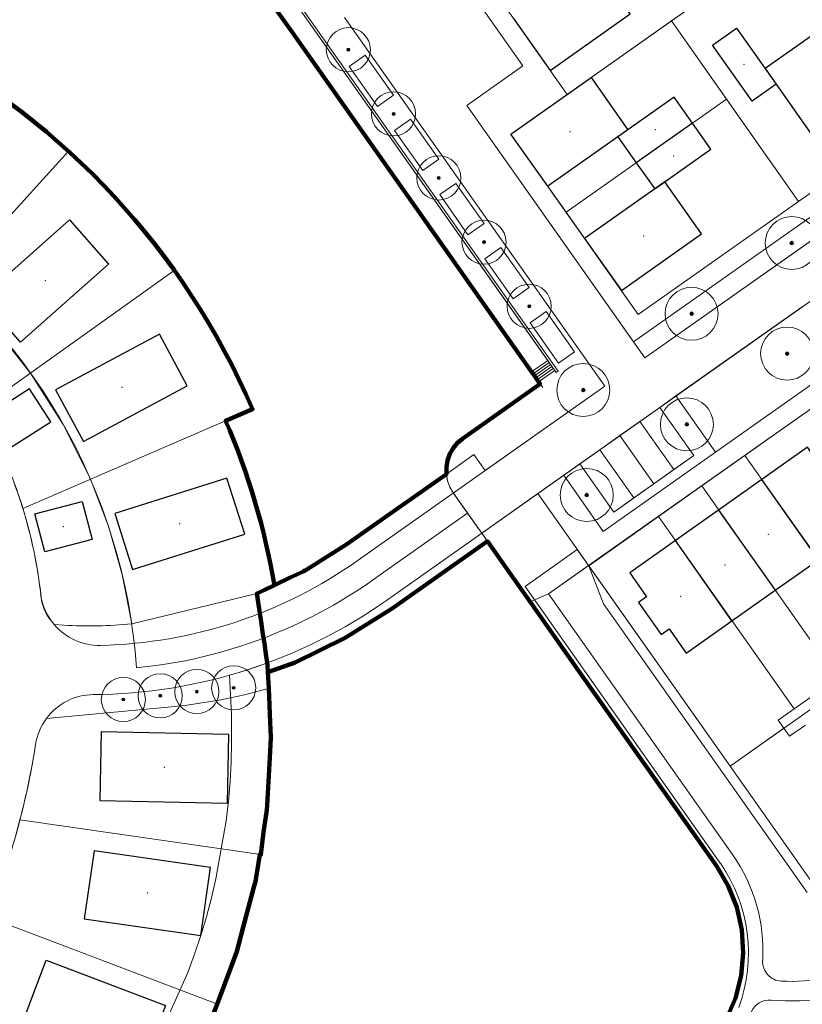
# Model space of a CAD drawing. Extents: x 168554 to 174410, y 515675 to 521218.
# Tile 100 of 110: x 172202 to 172282, y 519019 to 519119. Entities that reach past the tile are written whole.
import ezdxf

# ---------------------------------------------------------------- set-up
doc = ezdxf.new("R2010")
doc.units = 0
doc.header["$MEASUREMENT"] = 0
doc.linetypes.add('VW-1-1_STREEP', pattern=[2, 1, -1])
for name, color, linetype, lineweight in [('Algemeen - 1411 Basislijnen deelgebieden', 5, 'Continuous', 90), ('Deelgebied 3.1 - 1070 Ondergrond ontwerp', 7, 'Continuous', 9), ('Deelgebied 3.1 - 1070 Ondergrond ontwerp bomen', 7, 'Continuous', 9), ('Deelgebied 3.1 - 1071 Ondergrond bijgebouwen', 7, 'Continuous', 30), ('Deelgebied 3.1 - 1071 Ondergrond panden', 7, 'Continuous', 30), ('Deelgebied 3.1 - bijgebouwen', 253, 'Continuous', 9), ('Deelgebied 3.1 - grondgebonden woningen', 253, 'Continuous', 9), ('Deelgebied 3.2 - 1070 Ondergrond ontwerp', 7, 'Continuous', 9), ('Deelgebied 3.2 - 1070 Ondergrond ontwerp bomen', 7, 'Continuous', 9), ('Deelgebied 3.2 - 1071 Ondergrond bijgebouwen', 7, 'Continuous', 30), ('Deelgebied 3.2 - 1071 Ondergrond panden', 7, 'Continuous', 30), ('Deelgebied 3.2 - bijgebouwen', 253, 'Continuous', 9), ('Deelgebied 3.2 - grondgebonden woningen', 253, 'Continuous', 9)]:
    doc.layers.add(name, color=color, linetype=linetype, lineweight=lineweight)

msp = doc.modelspace()

# ---------------------------------------------------------------- hatches: boundary and pattern name
at = {"layer": 'Deelgebied 3.1 - 1070 Ondergrond ontwerp bomen', "ltscale": 0.1}
h = msp.add_hatch(color=256, dxfattribs=at)
edge = h.paths.add_edge_path()
edge.add_arc((172224.14, 519050.95), 0.15, 0, 360)
h = msp.add_hatch(color=256, dxfattribs=at)
edge = h.paths.add_edge_path()
edge.add_arc((172212.89, 519049.76), 0.15, 0, 360)
h = msp.add_hatch(color=256, dxfattribs=at)
edge = h.paths.add_edge_path()
edge.add_arc((172216.65, 519050.14), 0.15, 0, 360)
h = msp.add_hatch(color=256, dxfattribs=at)
edge = h.paths.add_edge_path()
edge.add_arc((172220.38, 519050.57), 0.15, 0, 360)
at = {"layer": 'Deelgebied 3.2 - 1070 Ondergrond ontwerp bomen', "ltscale": 0.1}
h = msp.add_hatch(color=256, dxfattribs=at)
edge = h.paths.add_edge_path()
edge.add_arc((172235.83, 519115.98), 0.15, 0, 360)
h = msp.add_hatch(color=256, dxfattribs=at)
edge = h.paths.add_edge_path()
edge.add_arc((172240.44, 519109.44), 0.15, 0, 360)
h = msp.add_hatch(color=256, dxfattribs=at)
edge = h.paths.add_edge_path()
edge.add_arc((172245.05, 519102.91), 0.15, 0, 360)
h = msp.add_hatch(color=256, dxfattribs=at)
edge = h.paths.add_edge_path()
edge.add_arc((172249.66, 519096.37), 0.15, 0, 360)
h = msp.add_hatch(color=256, dxfattribs=at)
edge = h.paths.add_edge_path()
edge.add_arc((172281.03, 519096.28), 0.18, 0, 360)
h = msp.add_hatch(color=256, dxfattribs=at)
edge = h.paths.add_edge_path()
edge.add_arc((172254.27, 519089.83), 0.15, 0, 360)
h = msp.add_hatch(color=256, dxfattribs=at)
edge = h.paths.add_edge_path()
edge.add_arc((172270.82, 519089.07), 0.18, 0, 360)
h = msp.add_hatch(color=256, dxfattribs=at)
edge = h.paths.add_edge_path()
edge.add_arc((172280.56, 519085.01), 0.18, 0, 360)
h = msp.add_hatch(color=256, dxfattribs=at)
edge = h.paths.add_edge_path()
edge.add_arc((172259.78, 519081.3), 0.18, 0, 360)
h = msp.add_hatch(color=256, dxfattribs=at)
edge = h.paths.add_edge_path()
edge.add_arc((172270.34, 519077.8), 0.18, 0, 360)
h = msp.add_hatch(color=256, dxfattribs=at)
edge = h.paths.add_edge_path()
edge.add_arc((172260.13, 519070.6), 0.18, 0, 360)

# ---------------------------------------------------------------- linework, layer by layer
at = {"layer": 'Algemeen - 1411 Basislijnen deelgebieden'}
msp.add_lwpolyline([(172228.3, 519061.4, 0.05964), (172223.31, 519078.17), (172226.06, 519079.36, 0.347252), (172142.33, 519124.46)], format="xyb", dxfattribs=at)
for points in [[(172228.3, 519061.4), (172229.91, 519062.19), (172231.24, 519062.82), (172231.4, 519062.92), (172231.6, 519063.01), (172235.68, 519065.58), (172239.67, 519068.4), (172245.82, 519072.74), (172245.82, 519073.44), (172245.94, 519074.12), (172246.17, 519074.78), (172246.52, 519075.38), (172246.97, 519075.92), (172247.5, 519076.37), (172255.13, 519081.75), (172255.38, 519081.93), (172255.23, 519082.13), (172255.09, 519082.34), (172254.94, 519082.54), (172254.8, 519082.75), (172254.66, 519082.95), (172254.51, 519083.15), (172245.63, 519095.74), (172230.02, 519117.87), (172228.14, 519120.53)], [(172274.36, 519017.16), (172275.29, 519019.32), (172275.87, 519021.6), (172276.09, 519023.95), (172275.94, 519026.29), (172275.42, 519028.59), (172274.55, 519030.78), (172273.35, 519032.8), (172259.58, 519052.31), (172254.37, 519059.7), (172252.97, 519061.67), (172252.22, 519062.74), (172250, 519065.89), (172240.29, 519059.05), (172235.49, 519056.03), (172230.39, 519053.53), (172227.63, 519052.53)], [(172227.63, 519052.53), (172227.6, 519053.25), (172227.6, 519053.27), (172227.56, 519053.54), (172227.43, 519054.38), (172227.3, 519055.23), (172227.18, 519056.07), (172227.16, 519056.21), (172227.05, 519056.9), (172226.93, 519057.72), (172226.81, 519058.54), (172226.81, 519058.56), (172226.5, 519060.58), (172226.86, 519060.75), (172227.26, 519060.89), (172228.3, 519061.4)], [(172227.63, 519052.53), (172227.71, 519050.89), (172227.87, 519047.45), (172227.93, 519045.97), (172227.94, 519045.83), (172227.79, 519043.22), (172227.55, 519039), (172227.53, 519038.51), (172227.17, 519036.25), (172226.92, 519033.96), (172226.8, 519033.97), (172226.36, 519031.21), (172226.21, 519030.64), (172225.12, 519026.55), (172224.46, 519024.07), (172223.87, 519022.51), (172222.44, 519018.72), (172221.84, 519017.16)]]:
    msp.add_lwpolyline(points, dxfattribs=at)
at = {"layer": 'Deelgebied 3.1 - 1070 Ondergrond ontwerp'}
for p, q in [((172207.3, 519105.63), (172190.47, 519087.15)), ((172190.47, 519087.15), (172207.3, 519105.63)), ((172218.08, 519093.49), (172197.73, 519078.96)), ((172197.73, 519078.96), (172218.08, 519093.49)), ((172203.43, 519083.03), (172199.55, 519087.89)), ((172199.55, 519087.89), (172203.43, 519083.03)), ((172206.77, 519077.79), (172203.43, 519083.03)), ((172203.43, 519083.03), (172206.77, 519077.79)), ((172202.65, 519069.23), (172226.06, 519079.36)), ((172223.31, 519078.17), (172226.06, 519079.36)), ((172223.31, 519078.17), (172202.65, 519069.23)), ((172209.54, 519072.22), (172206.77, 519077.79)), ((172206.77, 519077.79), (172209.54, 519072.22)), ((172211.37, 519067.43), (172209.54, 519072.22)), ((172209.54, 519072.22), (172211.37, 519067.43)), ((172212.77, 519062.5), (172211.37, 519067.43)), ((172211.37, 519067.43), (172212.77, 519062.5)), ((172228.31, 519061.35), (172232.09, 519063.3)), ((172231.82, 519063.16), (172230.25, 519062.35)), ((172231.4, 519062.92), (172231.6, 519063.01)), ((172232.09, 519063.3), (172231.82, 519063.16)), ((172213.74, 519057.46), (172212.77, 519062.5)), ((172212.77, 519062.5), (172213.74, 519057.46)), ((172228.3, 519061.4), (172229.91, 519062.19)), ((172229.91, 519062.19), (172228.3, 519061.4)), ((172229.91, 519062.19), (172231.24, 519062.82)), ((172230.25, 519062.35), (172229.91, 519062.19)), ((172231.24, 519062.82), (172231.4, 519062.92)), ((172226.5, 519060.58), (172228.31, 519061.35)), ((172227.26, 519060.89), (172228.3, 519061.4)), ((172227.45, 519060.98), (172227.27, 519060.91)), ((172228.3, 519061.4), (172227.45, 519060.98)), ((172226.5, 519060.58), (172213.74, 519057.46)), ((172213.74, 519057.46), (172226.5, 519060.58)), ((172213.74, 519057.46), (172226.5, 519060.58)), ((172213.74, 519057.46), (172226.5, 519060.58)), ((172227.09, 519060.83), (172226.5, 519060.58)), ((172226.5, 519060.58), (172226.86, 519060.75)), ((172226.81, 519058.56), (172226.5, 519060.58)), ((172226.5, 519060.58), (172226.81, 519058.56)), ((172226.88, 519058.57), (172226.5, 519060.58)), ((172226.86, 519060.75), (172227.26, 519060.89)), ((172227.27, 519060.91), (172227.09, 519060.83)), ((172227.18, 519056.07), (172226.81, 519058.56)), ((172226.81, 519058.56), (172226.81, 519058.54)), ((172226.81, 519058.54), (172226.93, 519057.72)), ((172227.57, 519053.49), (172226.88, 519058.57)), ((172205.85, 519057.39), (172206.82, 519057.34)), ((172205.85, 519057.39), (172206.82, 519057.34)), ((172226.93, 519057.72), (172227.05, 519056.9)), ((172227.05, 519056.9), (172227.16, 519056.21)), ((172227.16, 519056.21), (172227.18, 519056.07)), ((172227.56, 519053.54), (172227.18, 519056.07)), ((172227.18, 519056.07), (172227.3, 519055.23)), ((172227.23, 519056.03), (172227.57, 519053.49)), ((172227.3, 519055.23), (172227.43, 519054.38)), ((172227.43, 519054.38), (172227.56, 519053.54)), ((172232.07, 519054.28), (172227.67, 519052.46)), ((172227.6, 519053.27), (172227.56, 519053.54)), ((172227.56, 519053.54), (172227.6, 519053.27)), ((172227.57, 519053.49), (172227.67, 519052.46)), ((172227.67, 519052.46), (172227.57, 519053.49)), ((172227.67, 519052.46), (172227.57, 519053.49)), ((172227.63, 519052.53), (172227.6, 519053.27)), ((172227.6, 519053.27), (172227.6, 519053.25)), ((172227.6, 519053.25), (172227.63, 519052.53)), ((172230.39, 519053.53), (172227.63, 519052.53)), ((172227.63, 519052.53), (172230.39, 519053.53)), ((172223.71, 519052.24), (172223.93, 519048.22)), ((172227.71, 519050.89), (172227.63, 519052.53)), ((172227.63, 519052.53), (172227.71, 519050.89)), ((172227.67, 519052.46), (172227.79, 519050.91)), ((172227.79, 519050.91), (172227.67, 519052.46)), ((172227.87, 519047.45), (172227.71, 519050.89)), ((172227.71, 519050.89), (172227.87, 519047.45)), ((172227.79, 519050.91), (172227.89, 519048.79)), ((172227.89, 519048.79), (172227.79, 519050.91)), ((172217.43, 519048.98), (172205.05, 519047.83)), ((172217.43, 519048.98), (172205.05, 519047.83)), ((172223.93, 519048.22), (172223.93, 519045.38)), ((172227.89, 519048.79), (172227.92, 519048.06)), ((172227.92, 519048.06), (172227.89, 519048.79)), ((172227.92, 519048.06), (172227.93, 519047.45)), ((172227.93, 519047.45), (172227.92, 519048.06)), ((172227.94, 519045.89), (172227.87, 519047.45)), ((172227.87, 519047.45), (172227.93, 519045.97)), ((172227.93, 519047.45), (172227.94, 519045.58)), ((172227.94, 519045.58), (172227.93, 519047.45)), ((172227.93, 519045.97), (172227.94, 519045.83)), ((172223.93, 519045.38), (172223.88, 519043.38)), ((172227.79, 519043.22), (172227.94, 519045.89)), ((172227.94, 519045.83), (172227.79, 519043.22)), ((172227.94, 519045.58), (172227.9, 519043.94)), ((172227.9, 519043.94), (172227.94, 519045.58)), ((172227.9, 519043.94), (172227.88, 519043.25)), ((172227.88, 519043.42), (172227.9, 519043.94)), ((172223.88, 519043.38), (172223.77, 519041.39)), ((172227.55, 519039), (172227.79, 519043.22)), ((172227.79, 519043.22), (172227.55, 519039)), ((172227.88, 519043.25), (172227.58, 519038.99)), ((172227.58, 519038.99), (172227.88, 519043.22)), ((172227.88, 519043.22), (172227.88, 519043.42)), ((172223.77, 519041.39), (172223.6, 519039.39)), ((172223.6, 519039.39), (172223.37, 519037.41)), ((172227.58, 519038.99), (172227.46, 519037.89)), ((172227.46, 519037.89), (172227.58, 519038.99)), ((172227.53, 519038.51), (172227.55, 519039)), ((172227.55, 519039), (172227.53, 519038.51)), ((172227.17, 519036.25), (172227.53, 519038.51)), ((172227.53, 519038.51), (172227.17, 519036.25)), ((172227.46, 519037.89), (172227.23, 519036.12)), ((172227.23, 519036.12), (172227.46, 519037.89)), ((172226.89, 519033.96), (172202.35, 519037.49)), ((172202.35, 519037.49), (172226.89, 519033.96)), ((172223.37, 519037.41), (172222.33, 519031.5)), ((172226.92, 519033.96), (172227.17, 519036.25)), ((172227.17, 519036.25), (172226.92, 519033.96)), ((172227.23, 519036.12), (172227.18, 519035.76)), ((172227.18, 519035.76), (172227.23, 519036.12)), ((172227.18, 519035.76), (172226.89, 519033.96)), ((172226.89, 519033.96), (172227.18, 519035.76)), ((172226.89, 519033.96), (172226.24, 519030.64)), ((172226.24, 519030.64), (172226.89, 519033.96)), ((172226.36, 519031.21), (172226.8, 519033.97)), ((172226.8, 519033.97), (172226.36, 519031.21)), ((172226.8, 519033.97), (172226.92, 519033.96)), ((172226.92, 519033.96), (172226.8, 519033.97)), ((172222.33, 519031.5), (172221.87, 519029.55)), ((172226.21, 519030.64), (172226.36, 519031.21)), ((172226.36, 519031.21), (172226.21, 519030.64)), ((172225.12, 519026.55), (172226.21, 519030.64)), ((172226.21, 519030.64), (172225.12, 519026.55)), ((172226.24, 519030.64), (172225.21, 519026.53)), ((172225.21, 519026.53), (172226.24, 519030.64)), ((172221.87, 519029.55), (172221.36, 519027.62)), ((172199.11, 519027.57), (172222.5, 519018.7)), ((172222.5, 519018.7), (172199.11, 519027.57)), ((172221.36, 519027.62), (172220.78, 519025.7)), ((172225.21, 519026.53), (172223.93, 519022.49)), ((172223.93, 519022.49), (172225.21, 519026.53)), ((172224.46, 519024.07), (172225.12, 519026.55)), ((172225.12, 519026.55), (172224.46, 519024.07)), ((172220.78, 519025.7), (172220.16, 519023.81)), ((172223.87, 519022.51), (172224.46, 519024.07)), ((172224.46, 519024.07), (172223.87, 519022.51)), ((172220.16, 519023.81), (172219.47, 519021.93)), ((172219.47, 519021.93), (172216.2, 519014.63)), ((172222.44, 519018.72), (172223.87, 519022.51)), ((172223.87, 519022.51), (172222.44, 519018.72)), ((172223.93, 519022.49), (172222.5, 519018.7)), ((172222.5, 519018.7), (172223.93, 519022.49)), ((172222.5, 519018.7), (172220.78, 519014.85)), ((172220.78, 519014.85), (172222.5, 519018.7)), ((172221.84, 519017.16), (172222.44, 519018.72)), ((172222.44, 519018.72), (172221.84, 519017.16))]:
    msp.add_line(p, q, dxfattribs=at)
for centre, radius, start, end in [((172155.64, 519048.9), 76.73, 47.6764, 59.8188), ((172155.64, 519048.9), 76.73, 47.6764, 59.8188), ((172155.64, 519048.9), 58.73, 3.995, 108.3964), ((172155.64, 519048.9), 58.73, 3.995, 108.3964), ((172155.64, 519048.9), 76.73, 35.534, 47.6764), ((172155.64, 519048.9), 76.73, 35.534, 47.6764), ((172155.64, 519048.9), 76.73, 23.3916, 35.534), ((172155.64, 519048.9), 76.73, 23.3916, 35.534), ((172155.64, 519048.9), 73.73, 9.7256, 23.3916), ((172155.64, 519048.9), 73.73, 9.7256, 23.3916), ((172155.87, 519054.87), 48.93, 6.6941, 22.6635), ((172156.13, 519054.94), 48.66, 17.077, 22.7074), ((172156.13, 519054.94), 48.66, 17.077, 22.7074), ((172156.13, 519054.94), 48.66, 6.6502, 17.077), ((172156.13, 519054.94), 48.66, 6.6502, 17.077), ((172209.55, 519102.45), 47.18, 271.2278, 305.3226), ((172209.45, 519102.76), 45.5, 292.0122, 294.4855), ((172209.45, 519102.76), 45.5, 292.0122, 294.4855), ((172209.15, 519060.72), 4.68, 181.7139, 225.2151), ((172210.42, 519061.27), 6, 186.6502, 220.2788), ((172210.42, 519061.27), 6, 186.6502, 220.2788), ((172209.45, 519102.76), 52.5, 270.4106, 305.206), ((172210.42, 519061.27), 6, 220.2788, 271.3444), ((172209.45, 519102.76), 45.5, 266.6909, 275.4098), ((172209.45, 519102.76), 45.5, 266.6909, 275.4098), ((172209.45, 519102.76), 50, 275.4801, 290.8267), ((172209.45, 519102.76), 52.5, 285.7624, 290.1954), ((172209.87, 519044.26), 6, 90.4106, 143.5188), ((172212.05, 519106.73), 58, 275.3157, 285.7418), ((172212.05, 519106.73), 58, 275.3157, 285.7418), ((172155.54, 519046.24), 72.4, 350.2365, 3.6991), ((172155.54, 519046.24), 72.4, 350.2365, 3.6991), ((172209.87, 519044.26), 6, 143.5188, 171.1987), ((172209.87, 519044.26), 6, 143.5188, 171.1987), ((172209.87, 519044.26), 6, 143.5188, 171.1987), ((172126.78, 519057.13), 78.08, 342.2795, 351.1987), ((172126.78, 519057.13), 78.08, 345.431, 351.1987), ((172126.78, 519057.13), 78.08, 345.431, 351.1987), ((172126.78, 519057.13), 78.08, 342.3124, 345.431), ((172126.78, 519057.13), 78.08, 342.3124, 345.431), ((172155.54, 519046.24), 72.4, 337.6441, 350.2365), ((172155.54, 519046.24), 72.4, 337.6441, 350.2365)]:
    msp.add_arc(centre, radius, start, end, dxfattribs=at)
at = {"layer": 'Deelgebied 3.1 - 1070 Ondergrond ontwerp', "linetype": 'VW-1-1_STREEP'}
msp.add_arc((172155.54, 519046.24), 72.4, 301.2212, 11.4249, dxfattribs=at)
at = {"layer": 'Deelgebied 3.1 - 1070 Ondergrond ontwerp bomen'}
for centre, radius in [((172224.14, 519050.95), 2.25), ((172212.89, 519049.76), 2.25), ((172216.65, 519050.14), 2.25), ((172220.38, 519050.57), 2.25), ((172224.14, 519050.95), 0.045), ((172216.65, 519050.14), 0.045), ((172220.38, 519050.57), 0.045), ((172212.89, 519049.76), 0.045)]:
    msp.add_circle(centre, radius, dxfattribs=at)
at = {"layer": 'Deelgebied 3.1 - 1070 Ondergrond ontwerp bomen', "ltscale": 0.1}
for centre in [(172224.14, 519050.95), (172212.89, 519049.76), (172216.65, 519050.14), (172220.38, 519050.57)]:
    msp.add_circle(centre, 0.15, dxfattribs=at)
at = {"layer": 'Deelgebied 3.1 - 1071 Ondergrond bijgebouwen', "linetype": 'Continuous'}
for points in [[(172203.34, 519081.42), (172199.12, 519078.73), (172201.28, 519075.36), (172205.49, 519078.05)], [(172208.7, 519069.94), (172209.71, 519066.07), (172204.87, 519064.8), (172203.86, 519068.67)]]:
    msp.add_lwpolyline(points, close=True, dxfattribs=at)
at = {"layer": 'Deelgebied 3.1 - 1071 Ondergrond panden'}
for points in [[(172207.41, 519098.64), (172211.38, 519094.14), (172202.39, 519086.19), (172198.42, 519090.69)], [(172216.57, 519087), (172205.99, 519081.33), (172208.83, 519076.04), (172219.4, 519081.72)], [(172223.45, 519072.33), (172212.01, 519068.72), (172213.81, 519063), (172225.26, 519066.61)], [(172210.64, 519046.47), (172210.5, 519039.47), (172223.5, 519039.2), (172223.64, 519046.2)], [(172209.9, 519034.34), (172208.91, 519027.41), (172220.78, 519025.7), (172221.78, 519032.63)], [(172205.03, 519023.19), (172217.18, 519018.58), (172214.7, 519012.03), (172202.54, 519016.64)]]:
    msp.add_lwpolyline(points, close=True, dxfattribs=at)
at = {"layer": 'Deelgebied 3.1 - bijgebouwen'}
msp.add_point((172206.78, 519067.39), dxfattribs=at)
at = {"layer": 'Deelgebied 3.1 - grondgebonden woningen'}
for p in [(172204.94, 519092.45), (172212.76, 519081.56), (172218.62, 519067.69), (172217.07, 519042.86), (172215.35, 519030.05)]:
    msp.add_point(p, dxfattribs=at)
at = {"layer": 'Deelgebied 3.2 - 1070 Ondergrond ontwerp'}
for p, q in [((172258.13, 519111.41), (172217.44, 519169.08)), ((172352.28, 519139.29), (172239.72, 519059.86)), ((172293.27, 519136.2), (172268.76, 519118.91)), ((172280.56, 519127.23), (172268.76, 519118.91)), ((172245.26, 519126.19), (172253.61, 519114.34)), ((172253.61, 519114.34), (172245.26, 519126.19)), ((172275.7, 519123.8), (172258.13, 519111.41)), ((172258.13, 519111.41), (172275.7, 519123.8)), ((172228.14, 519120.53), (172232.34, 519114.58)), ((172230.02, 519117.87), (172228.14, 519120.53)), ((172228.14, 519120.53), (172230.02, 519117.87)), ((172232.34, 519114.58), (172228.14, 519120.53)), ((172256.15, 519084.31), (172230.92, 519120.05)), ((172230.92, 519120.05), (172257.01, 519083.08)), ((172231.27, 519119.99), (172257.22, 519083.23)), ((172257.22, 519083.23), (172231.27, 519119.99)), ((172235.45, 519119.27), (172261.97, 519081.69)), ((172261.97, 519081.69), (172235.45, 519119.27)), ((172258.13, 519111.41), (172252.65, 519119.17)), ((172252.65, 519119.17), (172258.13, 519111.41)), ((172252.41, 519107.38), (172268.76, 519118.91)), ((172268.76, 519118.91), (172258.13, 519111.41)), ((172268.76, 519118.91), (172281.73, 519100.52)), ((172268.76, 519118.91), (172281.73, 519100.52)), ((172274.38, 519110.94), (172268.76, 519118.91)), ((172268.76, 519118.91), (172281.73, 519100.52)), ((172245.63, 519095.74), (172230.02, 519117.87)), ((172230.02, 519117.87), (172245.63, 519095.74)), ((172235.92, 519114.28), (172237.55, 519115.43)), ((172235.92, 519114.28), (172237.55, 519115.43)), ((172237.55, 519115.43), (172235.92, 519114.28)), ((172237.55, 519115.43), (172240.43, 519111.35)), ((172237.55, 519115.43), (172240.43, 519111.35)), ((172240.43, 519111.35), (172237.55, 519115.43)), ((172281.73, 519100.52), (172302.97, 519115.51)), ((172233.05, 519113.57), (172232.34, 519114.58)), ((172232.34, 519114.58), (172233.05, 519113.57)), ((172238.8, 519110.2), (172235.92, 519114.28)), ((172238.8, 519110.2), (172235.92, 519114.28)), ((172235.92, 519114.28), (172238.8, 519110.2)), ((172253.61, 519114.34), (172247.9, 519110.31)), ((172247.9, 519110.31), (172253.61, 519114.34)), ((172237.68, 519107.01), (172233.05, 519113.57)), ((172233.05, 519113.57), (172254.51, 519083.15)), ((172305.27, 519112.24), (172266.06, 519084.57)), ((172240.43, 519111.35), (172238.8, 519110.2)), ((172240.43, 519111.35), (172238.8, 519110.2)), ((172238.8, 519110.2), (172240.43, 519111.35)), ((172252.41, 519107.38), (172258.13, 519111.41)), ((172258.13, 519111.41), (172252.41, 519107.38)), ((172247.9, 519110.31), (172264.91, 519086.2)), ((172266.06, 519084.57), (172247.9, 519110.31)), ((172274.38, 519110.94), (172258.04, 519099.41)), ((172258.04, 519099.41), (172274.38, 519110.94)), ((172281.73, 519100.52), (172274.38, 519110.94)), ((172240.53, 519107.74), (172242.16, 519108.9)), ((172240.53, 519107.74), (172242.16, 519108.9)), ((172242.16, 519108.9), (172240.53, 519107.74)), ((172242.16, 519108.9), (172245.04, 519104.81)), ((172242.16, 519108.9), (172245.04, 519104.81)), ((172245.04, 519104.81), (172242.16, 519108.9)), ((172293.53, 519108.85), (172281.73, 519100.52)), ((172281.73, 519100.52), (172293.53, 519108.85)), ((172243.41, 519103.66), (172240.53, 519107.74)), ((172243.41, 519103.66), (172240.53, 519107.74)), ((172240.53, 519107.74), (172243.41, 519103.66)), ((172258.04, 519099.41), (172252.41, 519107.38)), ((172265.39, 519088.99), (172252.41, 519107.38)), ((172252.41, 519107.38), (172258.04, 519099.41)), ((172251.18, 519087.88), (172237.68, 519107.01)), ((172245.04, 519104.81), (172243.41, 519103.66)), ((172245.04, 519104.81), (172243.41, 519103.66)), ((172243.41, 519103.66), (172245.04, 519104.81)), ((172256.24, 519060.52), (172319.07, 519104.84)), ((172319.07, 519104.84), (172256.24, 519060.52)), ((172245.14, 519101.21), (172246.77, 519102.36)), ((172245.14, 519101.21), (172246.77, 519102.36)), ((172246.77, 519102.36), (172245.14, 519101.21)), ((172246.77, 519102.36), (172249.66, 519098.27)), ((172246.77, 519102.36), (172249.66, 519098.27)), ((172249.66, 519098.27), (172246.77, 519102.36)), ((172248.02, 519097.12), (172245.14, 519101.21)), ((172248.02, 519097.12), (172245.14, 519101.21)), ((172245.14, 519101.21), (172248.02, 519097.12)), ((172281.73, 519100.52), (172265.39, 519088.99)), ((172281.73, 519100.52), (172265.39, 519088.99)), ((172265.39, 519088.99), (172281.73, 519100.52)), ((172265.39, 519088.99), (172258.04, 519099.41)), ((172258.04, 519099.41), (172265.39, 519088.99)), ((172249.66, 519098.27), (172248.02, 519097.12)), ((172249.66, 519098.27), (172248.02, 519097.12)), ((172248.02, 519097.12), (172249.66, 519098.27)), ((172264.91, 519086.2), (172282.89, 519098.89)), ((172282.89, 519098.89), (172264.91, 519086.2)), ((172266.06, 519084.57), (172284.05, 519097.26)), ((172254.51, 519083.15), (172245.63, 519095.74)), ((172245.63, 519095.74), (172254.51, 519083.15)), ((172249.75, 519094.67), (172251.39, 519095.82)), ((172249.75, 519094.67), (172251.39, 519095.82)), ((172251.39, 519095.82), (172249.75, 519094.67)), ((172251.39, 519095.82), (172254.27, 519091.74)), ((172251.39, 519095.82), (172254.27, 519091.74)), ((172254.27, 519091.74), (172251.39, 519095.82)), ((172252.63, 519090.58), (172249.75, 519094.67)), ((172252.63, 519090.58), (172249.75, 519094.67)), ((172249.75, 519094.67), (172252.63, 519090.58)), ((172254.27, 519091.74), (172252.63, 519090.58)), ((172254.27, 519091.74), (172252.63, 519090.58)), ((172252.63, 519090.58), (172254.27, 519091.74)), ((172254.36, 519088.13), (172256, 519089.29)), ((172254.36, 519088.13), (172256, 519089.29)), ((172256, 519089.29), (172254.36, 519088.13)), ((172256, 519089.29), (172258.88, 519085.2)), ((172256, 519089.29), (172258.88, 519085.2)), ((172258.88, 519085.2), (172256, 519089.29)), ((172282.11, 519089.77), (172269.23, 519080.69)), ((172257.25, 519084.05), (172254.36, 519088.13)), ((172257.25, 519084.05), (172254.36, 519088.13)), ((172254.36, 519088.13), (172257.25, 519084.05)), ((172254.51, 519083.15), (172251.18, 519087.88)), ((172264.91, 519086.2), (172266.06, 519084.57)), ((172258.88, 519085.2), (172257.25, 519084.05)), ((172258.88, 519085.2), (172257.25, 519084.05)), ((172257.25, 519084.05), (172258.88, 519085.2)), ((172254.51, 519083.15), (172256.15, 519084.31)), ((172256.15, 519084.31), (172254.51, 519083.15)), ((172254.66, 519082.95), (172256.29, 519084.1)), ((172256.29, 519084.1), (172254.66, 519082.95)), ((172256.29, 519084.1), (172256.15, 519084.31)), ((172256.44, 519083.9), (172256.29, 519084.1)), ((172286.14, 519084.06), (172273.26, 519074.97)), ((172273.26, 519074.97), (172286.14, 519084.06)), ((172254.66, 519082.95), (172254.51, 519083.15)), ((172254.51, 519083.15), (172254.66, 519082.95)), ((172254.66, 519082.95), (172254.51, 519083.15)), ((172254.51, 519083.15), (172254.66, 519082.95)), ((172254.8, 519082.74), (172256.44, 519083.9)), ((172256.44, 519083.9), (172254.8, 519082.75)), ((172254.94, 519082.54), (172256.58, 519083.69)), ((172256.58, 519083.69), (172254.94, 519082.54)), ((172255.09, 519082.34), (172256.72, 519083.49)), ((172256.72, 519083.49), (172255.09, 519082.34)), ((172256.87, 519083.29), (172255.23, 519082.13)), ((172255.23, 519082.13), (172256.87, 519083.29)), ((172256.58, 519083.69), (172256.44, 519083.9)), ((172256.72, 519083.49), (172256.58, 519083.69)), ((172256.87, 519083.29), (172256.72, 519083.49)), ((172257.01, 519083.08), (172256.87, 519083.29)), ((172257.22, 519083.23), (172257.01, 519083.08)), ((172257.01, 519083.08), (172257.22, 519083.23)), ((172254.8, 519082.75), (172254.66, 519082.95)), ((172254.66, 519082.95), (172254.8, 519082.75)), ((172254.8, 519082.75), (172254.66, 519082.95)), ((172254.66, 519082.95), (172254.8, 519082.74)), ((172254.94, 519082.54), (172254.8, 519082.75)), ((172254.8, 519082.75), (172254.94, 519082.54)), ((172254.94, 519082.54), (172254.8, 519082.75)), ((172254.8, 519082.75), (172254.94, 519082.54)), ((172255.09, 519082.34), (172254.94, 519082.54)), ((172254.94, 519082.54), (172255.09, 519082.34)), ((172255.09, 519082.34), (172254.94, 519082.54)), ((172254.94, 519082.54), (172255.09, 519082.34)), ((172255.23, 519082.13), (172255.09, 519082.34)), ((172255.09, 519082.34), (172255.23, 519082.13)), ((172255.23, 519082.13), (172255.09, 519082.34)), ((172255.09, 519082.34), (172255.23, 519082.13)), ((172255.38, 519081.93), (172255.23, 519082.13)), ((172255.23, 519082.13), (172255.38, 519081.93)), ((172255.37, 519081.93), (172255.23, 519082.13)), ((172255.23, 519082.13), (172255.38, 519081.93)), ((172261.97, 519081.69), (172236.84, 519063.95)), ((172255.38, 519081.93), (172247.5, 519076.37)), ((172247.5, 519076.37), (172255.13, 519081.75)), ((172255.13, 519081.75), (172247.5, 519076.37)), ((172249.11, 519077.51), (172255.13, 519081.75)), ((172249.78, 519073.09), (172261.97, 519081.69)), ((172255.13, 519081.75), (172255.38, 519081.93)), ((172255.38, 519081.93), (172255.13, 519081.75)), ((172255.13, 519081.75), (172255.37, 519081.93)), ((172269.23, 519080.69), (172267.59, 519079.53)), ((172269.23, 519080.69), (172273.26, 519074.97)), ((172273.26, 519074.97), (172269.23, 519080.69)), ((172267.59, 519079.53), (172265.55, 519078.09)), ((172267.59, 519079.53), (172271.05, 519074.63)), ((172271.05, 519074.63), (172267.59, 519079.53)), ((172282.39, 519078.96), (172260.31, 519063.42)), ((172265.55, 519078.09), (172263.51, 519076.65)), ((172265.55, 519078.09), (172269.01, 519073.19)), ((172269.01, 519073.19), (172265.55, 519078.09)), ((172276.26, 519074.63), (172282.39, 519078.96)), ((172282.39, 519078.96), (172276.26, 519074.63)), ((172248.12, 519076.81), (172248.9, 519077.36)), ((172248.9, 519077.36), (172249.11, 519077.51)), ((172246.97, 519075.92), (172247.5, 519076.37)), ((172247.5, 519076.37), (172246.97, 519075.92)), ((172246.99, 519075.95), (172247.5, 519076.37)), ((172247.5, 519076.37), (172248.12, 519076.81)), ((172263.51, 519076.65), (172261.46, 519075.21)), ((172263.51, 519076.65), (172266.97, 519071.75)), ((172266.97, 519071.75), (172263.51, 519076.65)), ((172246.17, 519074.78), (172246.52, 519075.38)), ((172246.52, 519075.38), (172246.17, 519074.78)), ((172246.22, 519074.88), (172246.56, 519075.44)), ((172246.52, 519075.38), (172246.97, 519075.92)), ((172246.97, 519075.92), (172246.52, 519075.38)), ((172246.56, 519075.44), (172246.99, 519075.95)), ((172261.46, 519075.21), (172259.42, 519073.77)), ((172261.46, 519075.21), (172264.92, 519070.31)), ((172264.92, 519070.31), (172261.46, 519075.21)), ((172245.82, 519072.74), (172248.15, 519074.38)), ((172245.82, 519073.44), (172245.94, 519074.12)), ((172245.94, 519074.12), (172245.82, 519073.44)), ((172245.84, 519073.62), (172245.98, 519074.26)), ((172245.94, 519074.12), (172246.17, 519074.78)), ((172246.17, 519074.78), (172245.94, 519074.12)), ((172245.98, 519074.26), (172246.22, 519074.88)), ((172248.15, 519074.38), (172248.63, 519074.72)), ((172248.63, 519074.72), (172249.78, 519073.09)), ((172273.26, 519074.97), (172261.82, 519066.89)), ((172261.82, 519066.89), (172273.26, 519074.97)), ((172271.05, 519074.63), (172262.88, 519068.86)), ((172269.01, 519073.19), (172271.05, 519074.63)), ((172271.85, 519071.52), (172276.26, 519074.63)), ((172276.26, 519074.63), (172271.85, 519071.52)), ((172290.1, 519055.02), (172276.26, 519074.63)), ((172276.26, 519074.63), (172290.1, 519055.02)), ((172245.8, 519072.84), (172245.84, 519073.62)), ((172245.82, 519072.74), (172245.82, 519073.44)), ((172245.82, 519073.44), (172245.82, 519072.74)), ((172259.42, 519073.77), (172257.79, 519072.61)), ((172262.88, 519068.86), (172259.42, 519073.77)), ((172259.42, 519073.77), (172262.88, 519068.86)), ((172266.97, 519071.75), (172269.01, 519073.19)), ((172235.68, 519065.58), (172245.82, 519072.74)), ((172239.67, 519068.4), (172245.82, 519072.74)), ((172245.82, 519072.74), (172239.67, 519068.4)), ((172245.95, 519072.05), (172245.8, 519072.84)), ((172245.82, 519072.74), (172245.95, 519072.05)), ((172246.19, 519071.4), (172245.95, 519072.05)), ((172245.95, 519072.05), (172246.19, 519071.4)), ((172257.79, 519072.61), (172255.14, 519070.75)), ((172261.82, 519066.89), (172257.79, 519072.61)), ((172257.79, 519072.61), (172261.82, 519066.89)), ((172246.54, 519070.8), (172246.19, 519071.4)), ((172246.19, 519071.4), (172246.54, 519070.8)), ((172264.92, 519070.31), (172266.97, 519071.75)), ((172267.44, 519068.41), (172271.85, 519071.52)), ((172271.85, 519071.52), (172267.44, 519068.41)), ((172285.69, 519051.91), (172271.85, 519071.52)), ((172271.85, 519071.52), (172285.69, 519051.91)), ((172246.76, 519070.49), (172246.54, 519070.8)), ((172246.54, 519070.8), (172250, 519065.89)), ((172247.48, 519069.46), (172246.76, 519070.49)), ((172255.14, 519070.75), (172249.42, 519066.71)), ((172255.14, 519070.75), (172260.33, 519063.39)), ((172260.33, 519063.39), (172255.14, 519070.75)), ((172262.88, 519068.86), (172264.92, 519070.31)), ((172247.98, 519068.75), (172247.48, 519069.46)), ((172235.68, 519065.58), (172239.67, 519068.4)), ((172239.67, 519068.4), (172235.68, 519065.58)), ((172238.28, 519061.91), (172247.98, 519068.75)), ((172247.98, 519068.75), (172238.28, 519061.91)), ((172249.42, 519066.71), (172247.98, 519068.75)), ((172260.33, 519063.39), (172267.44, 519068.41)), ((172267.44, 519068.41), (172260.33, 519063.39)), ((172281.27, 519048.8), (172267.44, 519068.41)), ((172267.44, 519068.41), (172281.27, 519048.8)), ((172250, 519065.89), (172249.42, 519066.71)), ((172249.42, 519066.71), (172250, 519065.89)), ((172231.6, 519063.01), (172235.68, 519065.58)), ((172235.68, 519065.58), (172232.09, 519063.3)), ((172232.09, 519063.3), (172235.68, 519065.58)), ((172250, 519065.89), (172240.29, 519059.05)), ((172240.29, 519059.05), (172250, 519065.89)), ((172250, 519065.89), (172240.29, 519059.05)), ((172252.22, 519062.74), (172250, 519065.89)), ((172250, 519065.89), (172252.22, 519062.74)), ((172257.25, 519055.61), (172250, 519065.89)), ((172250, 519065.89), (172257.25, 519055.61)), ((172259.15, 519065.05), (172253.86, 519061.28)), ((172260.31, 519063.42), (172259.15, 519065.05)), ((172274.74, 519042.96), (172305.79, 519064.87)), ((172256.24, 519060.52), (172260.31, 519063.42)), ((172260.31, 519063.42), (172274.74, 519042.96)), ((172260.33, 519063.39), (172261.85, 519059.5)), ((172274.74, 519042.96), (172260.33, 519063.39)), ((172261.85, 519059.5), (172260.33, 519063.39)), ((172260.33, 519063.39), (172274.74, 519042.96)), ((172252.97, 519061.67), (172252.22, 519062.74)), ((172252.22, 519062.74), (172252.97, 519061.67)), ((172254.37, 519059.7), (172252.97, 519061.67)), ((172252.97, 519061.67), (172259.58, 519052.31)), ((172253.86, 519061.28), (172273.75, 519033.09)), ((172254.37, 519059.7), (172256.24, 519060.52)), ((172256.24, 519060.52), (172254.37, 519059.7)), ((172274.98, 519033.95), (172256.24, 519060.52)), ((172240.29, 519059.05), (172235.49, 519056.03)), ((172235.49, 519056.03), (172240.29, 519059.05)), ((172240.29, 519059.05), (172236.29, 519056.48)), ((172259.58, 519052.31), (172254.37, 519059.7)), ((172261.85, 519059.5), (172282.61, 519030.08)), ((172282.61, 519030.08), (172261.85, 519059.5)), ((172274.74, 519042.96), (172296.81, 519058.53)), ((172235.49, 519056.03), (172230.39, 519053.53)), ((172230.39, 519053.53), (172235.49, 519056.03)), ((172236.29, 519056.48), (172232.07, 519054.28)), ((172257.57, 519055.16), (172257.25, 519055.61)), ((172257.25, 519055.61), (172257.57, 519055.16)), ((172273.35, 519032.8), (172257.57, 519055.16)), ((172257.57, 519055.16), (172273.35, 519032.8)), ((172273.35, 519032.8), (172259.58, 519052.31)), ((172259.58, 519052.31), (172273.35, 519032.8)), ((172285.69, 519051.91), (172281.27, 519048.8)), ((172281.27, 519048.8), (172285.69, 519051.91)), ((172281.27, 519048.8), (172279.64, 519047.64)), ((172279.64, 519047.64), (172281.27, 519048.8)), ((172279.64, 519047.64), (172280.22, 519046.83)), ((172280.22, 519046.83), (172279.64, 519047.64)), ((172280.79, 519046.01), (172282.43, 519047.16)), ((172282.43, 519047.16), (172280.79, 519046.01)), ((172280.22, 519046.83), (172274.74, 519042.96)), ((172274.74, 519042.96), (172280.22, 519046.83)), ((172280.22, 519046.83), (172280.79, 519046.01)), ((172280.79, 519046.01), (172280.22, 519046.83)), ((172289.15, 519022.54), (172274.74, 519042.96)), ((172289.15, 519022.54), (172274.74, 519042.96)), ((172274.74, 519042.96), (172289.15, 519022.54)), ((172274.55, 519030.78), (172273.35, 519032.8)), ((172273.35, 519032.8), (172274.55, 519030.78)), ((172274.66, 519030.55), (172273.35, 519032.8)), ((172273.35, 519032.8), (172274.66, 519030.55)), ((172275.42, 519028.59), (172274.55, 519030.78)), ((172274.55, 519030.78), (172275.42, 519028.59)), ((172275.56, 519028.1), (172274.66, 519030.55)), ((172274.66, 519030.55), (172275.56, 519028.1)), ((172275.94, 519026.29), (172275.42, 519028.59)), ((172275.42, 519028.59), (172275.94, 519026.29)), ((172276.03, 519025.53), (172275.56, 519028.1)), ((172275.56, 519028.1), (172276.03, 519025.53)), ((172276.09, 519023.95), (172275.94, 519026.29)), ((172275.94, 519026.29), (172276.09, 519023.95)), ((172276.04, 519022.92), (172276.03, 519025.53)), ((172276.03, 519025.53), (172276.04, 519022.92)), ((172275.87, 519021.6), (172276.09, 519023.95)), ((172276.09, 519023.95), (172275.87, 519021.6)), ((172275.6, 519020.35), (172276.04, 519022.92)), ((172276.04, 519022.92), (172275.6, 519020.35)), ((172275.29, 519019.32), (172275.87, 519021.6)), ((172275.87, 519021.6), (172275.29, 519019.32)), ((172274.72, 519017.9), (172275.6, 519020.35)), ((172275.6, 519020.35), (172274.72, 519017.9)), ((172274.36, 519017.16), (172275.29, 519019.32)), ((172275.29, 519019.32), (172274.36, 519017.16))]:
    msp.add_line(p, q, dxfattribs=at)
at = {"layer": 'Deelgebied 3.2 - 1070 Ondergrond ontwerp', "transparency": 33554687}
msp.add_line((172228.14, 519120.53), (172255.64, 519081.55), dxfattribs=at)
at = {"layer": 'Deelgebied 3.2 - 1070 Ondergrond ontwerp', "linetype": 'VW-1-1_STREEP'}
for p, q in [((172247.5, 519076.37), (172255.13, 519081.75)), ((172273.35, 519032.8), (172246.54, 519070.8))]:
    msp.add_line(p, q, dxfattribs=at)
at = {"layer": 'Deelgebied 3.2 - 1070 Ondergrond ontwerp'}
for centre, radius, start, end in [((172249.81, 519073.1), 4, 125.206, 185.206), ((172209.45, 519102.76), 50, 290.8267, 305.206), ((172209.45, 519102.76), 50, 290.8267, 305.206), ((172261.1, 519024.15), 17, 356.711, 35.2226), ((172260.48, 519023.91), 16.14, 339.9223, 34.6444), ((172280.06, 519023.06), 2, 176.711, 267.3847), ((172281.01, 519043.93), 22.89, 267.3847, 290.8388), ((172281.01, 519043.93), 24.89, 265.1676, 292.0152), ((172278.75, 519017.14), 2, 85.1676, 158.3243)]:
    msp.add_arc(centre, radius, start, end, dxfattribs=at)
at = {"layer": 'Deelgebied 3.2 - 1070 Ondergrond ontwerp', "linetype": 'VW-1-1_STREEP'}
for centre, radius, start, end in [((172249.81, 519073.1), 4, 125.206, 215.206), ((172261.09, 519024.15), 15, 305.206, 35.206)]:
    msp.add_arc(centre, radius, start, end, dxfattribs=at)
at = {"layer": 'Deelgebied 3.2 - 1070 Ondergrond ontwerp bomen'}
for centre, radius in [((172235.83, 519115.98), 2.25), ((172235.83, 519115.98), 0.045), ((172240.44, 519109.44), 2.25), ((172240.44, 519109.44), 0.045), ((172245.05, 519102.91), 2.25), ((172245.05, 519102.91), 0.045), ((172249.66, 519096.37), 2.25), ((172281.03, 519096.28), 2.7), ((172249.66, 519096.37), 0.045), ((172281.03, 519096.28), 0.054), ((172254.27, 519089.83), 2.25), ((172270.82, 519089.07), 2.7), ((172254.27, 519089.83), 0.045), ((172270.82, 519089.07), 0.054), ((172280.56, 519085.01), 2.7), ((172280.56, 519085.01), 0.054), ((172259.78, 519081.3), 2.7), ((172259.78, 519081.3), 0.054), ((172270.34, 519077.8), 2.7), ((172270.34, 519077.8), 0.054), ((172260.13, 519070.6), 2.7), ((172260.13, 519070.6), 0.054)]:
    msp.add_circle(centre, radius, dxfattribs=at)
at = {"layer": 'Deelgebied 3.2 - 1070 Ondergrond ontwerp bomen', "ltscale": 0.1}
for centre, radius in [((172235.83, 519115.98), 0.15), ((172240.44, 519109.44), 0.15), ((172245.05, 519102.91), 0.15), ((172249.66, 519096.37), 0.15), ((172281.03, 519096.28), 0.18), ((172254.27, 519089.83), 0.15), ((172270.82, 519089.07), 0.18), ((172280.56, 519085.01), 0.18), ((172259.78, 519081.3), 0.18), ((172270.34, 519077.8), 0.18), ((172260.13, 519070.6), 0.18)]:
    msp.add_circle(centre, radius, dxfattribs=at)
at = {"layer": 'Deelgebied 3.2 - 1071 Ondergrond bijgebouwen', "linetype": 'Continuous'}
msp.add_line((172270.9, 519108.49), (172265.18, 519104.45), dxfattribs=at)
msp.add_lwpolyline([(172275.41, 519118.18), (172279.44, 519112.46), (172276.99, 519110.73), (172272.95, 519116.45)], close=True, dxfattribs=at)
for points in [[(172270.9, 519108.49), (172269.03, 519111.14), (172263.31, 519107.11), (172265.18, 519104.45)], [(172265.18, 519104.45), (172267.06, 519101.8), (172272.78, 519105.83), (172270.9, 519108.49)]]:
    msp.add_lwpolyline(points, dxfattribs=at)
at = {"layer": 'Deelgebied 3.2 - 1071 Ondergrond panden'}
for p, q in [((172277.99, 519072.18), (172273.58, 519069.07)), ((172283.76, 519064.01), (172277.99, 519072.18)), ((172273.58, 519069.07), (172269.17, 519065.96)), ((172273.58, 519069.07), (172279.34, 519060.9)), ((172279.34, 519060.9), (172283.76, 519064.01)), ((172274.93, 519057.79), (172279.34, 519060.9))]:
    msp.add_line(p, q, dxfattribs=at)
at = {"layer": 'Deelgebied 3.2 - 1071 Ondergrond panden', "linetype": 'Continuous'}
msp.add_line((172274.93, 519057.79), (172269.17, 519065.96), dxfattribs=at)
for points in [[(172252.65, 519119.17), (172256.4, 519113.86), (172264.57, 519119.62), (172260.83, 519124.94)], [(172269.17, 519065.96), (172264.51, 519062.67), (172266.24, 519060.22), (172265.42, 519059.64), (172267.73, 519056.37), (172268.54, 519056.95), (172270.27, 519054.5), (172274.93, 519057.79)]]:
    msp.add_lwpolyline(points, dxfattribs=at)
at = {"layer": 'Deelgebied 3.2 - 1071 Ondergrond panden'}
msp.add_lwpolyline([(172284.86, 519118.66), (172278.31, 519114.07), (172284.06, 519105.88), (172290.61, 519110.47)], close=True, dxfattribs=at)
at = {"layer": 'Deelgebied 3.2 - 1071 Ondergrond panden', "linetype": 'Continuous'}
for points in [[(172260.59, 519113.14), (172264.33, 519107.83), (172256.16, 519102.06), (172252.41, 519107.38)], [(172268.08, 519102.52), (172259.91, 519096.75), (172263.66, 519091.44), (172271.83, 519097.21)]]:
    msp.add_lwpolyline(points, close=True, dxfattribs=at)
at = {"layer": 'Deelgebied 3.2 - 1071 Ondergrond panden'}
msp.add_lwpolyline([(172283.76, 519064.01), (172288.41, 519067.3), (172282.65, 519075.47), (172277.99, 519072.18)], dxfattribs=at)
at = {"layer": 'Deelgebied 3.2 - bijgebouwen'}
for p in [(172276.18, 519114.48), (172267.14, 519107.82), (172269.01, 519105.16)]:
    msp.add_point(p, dxfattribs=at)
at = {"layer": 'Deelgebied 3.2 - grondgebonden woningen'}
for p in [(172258.42, 519107.64), (172265.92, 519097.01), (172278.64, 519066.58), (172274.23, 519063.46), (172269.69, 519060.26)]:
    msp.add_point(p, dxfattribs=at)

doc.saveas('drawing.dxf')
